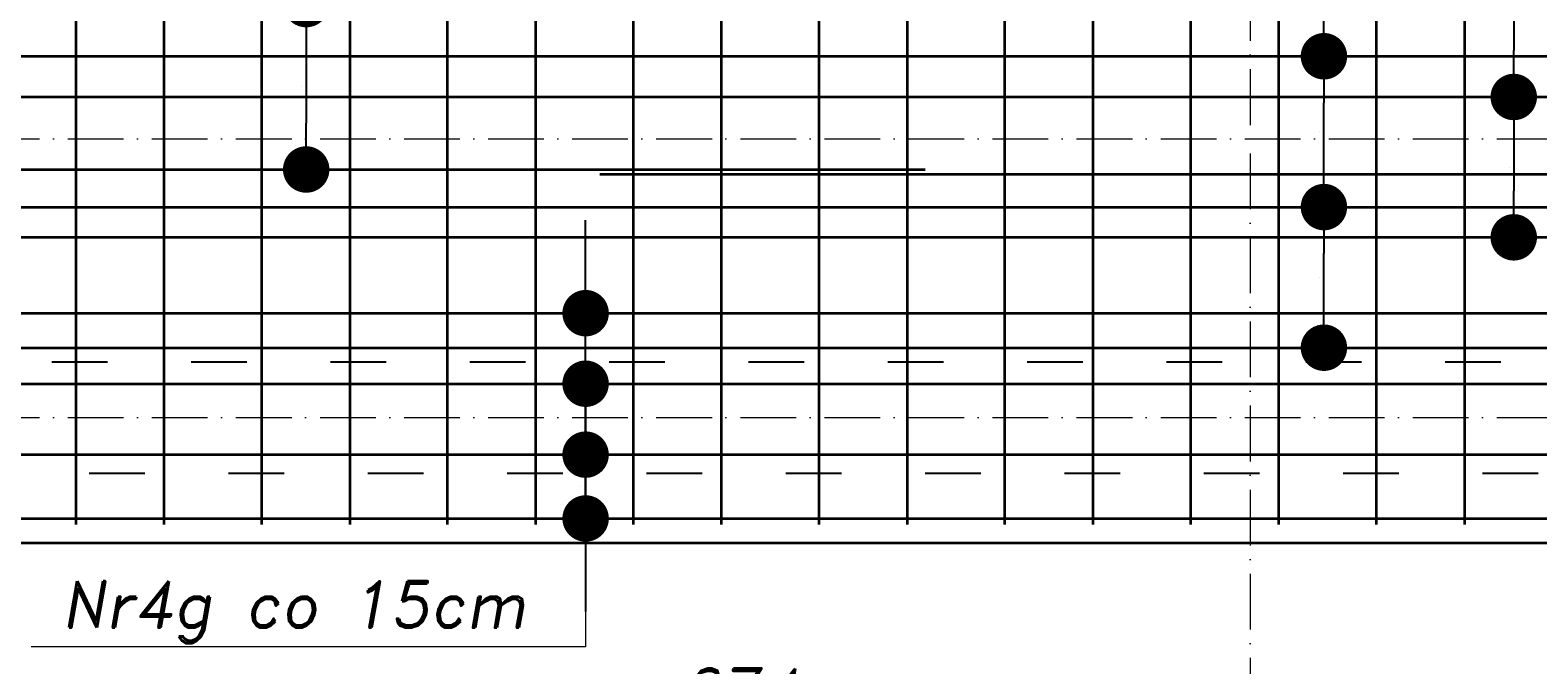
# Model space of a CAD drawing. Header units: millimetres. Extents: x 295948 to 312016, y 6878 to 18016.
# Tile 139 of 252: x 303328 to 303652, y 15596 to 15733. Entities that reach past the tile are written whole.
import ezdxf

# ---------------------------------------------------------------- set-up
doc = ezdxf.new("R2010")
doc.units = ezdxf.units.MM
doc.linetypes.add('ACAD_ISO03W100', pattern=[30, 12, -18])
doc.linetypes.add('ACAD_ISO10W100', pattern=[18, 12, -3, 0, -3])
for name, color, linetype, lineweight in [('konstrukcja', 3, 'Continuous', 35), ('konstrukcja wymiary', 1, 'Continuous', 13), ('opisy', 2, 'Continuous', 18), ('osie', 5, 'ACAD_ISO10W100', 13), ('zbrojenie płyty', 141, 'Continuous', 35)]:
    doc.layers.add(name, color=color, linetype=linetype, lineweight=lineweight)
doc.layers.add('przerywane', color=6, linetype='ACAD_ISO03W100')
doc.styles.add('KONSTRUKCJA', font='romand.shx', dxfattribs={"oblique": 10})
doc.styles.get("Standard").update_dxf_attribs({"font": 'romand.shx', "oblique": 10})
doc.dimstyles.new('150', dxfattribs={"dimtxt": 10, "dimasz": 7, "dimexe": 1.25, "dimexo": 0.625, "dimgap": 3, "dimtad": 1, "dimdec": 0, "dimrnd": 0.5, "dimtxsty": 'KONSTRUKCJA', "dimblk": 'ARCHTICK', "dimcen": 2.5, "dimadec": 0, "dimazin": 0, "dimtfac": 1, "dimtdec": 0, "dimtix": 1, "dimtmove": 0, "dimatfit": 3, "dimfxl": 4, "dimfxlon": 1, "dimarcsym": 0})
doc.dimstyles.new('kropki', dxfattribs={"dimtxt": 0.001, "dimasz": 10, "dimexe": 1.25, "dimexo": 0.625, "dimgap": 1, "dimtad": 1, "dimtxsty": 'Standard', "dimblk": 'DOT', "dimcen": 2.5, "dimadec": 0, "dimazin": 0, "dimtfac": 1, "dimtmove": 0, "dimatfit": 3, "dimfxl": 1, "dimfxlon": 1, "dimarcsym": 0})

# ---------------------------------------------------------------- blocks, each defined once
blk = doc.blocks.new('_Dot')
at = {"color": 0, "linetype": 'ByBlock', "lineweight": -2}
blk.add_line((-0.5, 0), (-1, 0), dxfattribs=at)
at = {"color": 0, "linetype": 'ByBlock', "const_width": 0.5}
blk.add_lwpolyline([(-0.25, 0, 1), (0.25, 0, 1)], format="xyb", close=True, dxfattribs=at)
blk = doc.blocks.new('*D2397')
at = {"layer": 'Defpoints', "color": 0, "transparency": 16777216}
for p in [(303377.56, 15738.24), (303377.56, 15702.63), (303387.19, 15702.63)]:
    blk.add_point(p, dxfattribs=at)
at = {"layer": 'konstrukcja wymiary', "color": 0, "lineweight": -2, "transparency": 16777216}
for p, q in [((303386.19, 15738.24), (303388.44, 15738.24)), ((303387.19, 15728.24), (303387.19, 15712.63)), ((303386.19, 15702.63), (303388.44, 15702.63))]:
    blk.add_line(p, q, dxfattribs=at)
at = {"layer": 'konstrukcja wymiary', "color": 0, "lineweight": -2, "transparency": 16777216, "xscale": 10, "yscale": 10, "zscale": 10}
for p, rotation in [((303387.19, 15738.24), 90), ((303387.19, 15702.63), 270)]:
    blk.add_blockref('_Dot', p, dxfattribs=dict(at, rotation=rotation))
at = {"layer": 'konstrukcja wymiary', "color": 0, "transparency": 16777216, "insert": (303386.19, 15720.44), "char_height": 0.001, "attachment_point": 5, "rotation": 90}
blk.add_mtext('35,61', dxfattribs=at)
blk = doc.blocks.new('*D2501')
at = {"layer": 'Defpoints', "color": 0, "transparency": 16777216}
for p in [(303436.56, 15641.25), (303447.35, 15641.25), (303436.56, 15627.51)]:
    blk.add_point(p, dxfattribs=at)
at = {"layer": 'konstrukcja wymiary', "color": 0, "lineweight": -2, "transparency": 16777216}
for p, q in [((303447.35, 15651.25), (303447.35, 15661.25)), ((303446.35, 15641.25), (303448.6, 15641.25)), ((303447.35, 15627.51), (303447.35, 15641.25)), ((303446.35, 15627.51), (303448.6, 15627.51)), ((303447.35, 15617.51), (303447.35, 15607.51))]:
    blk.add_line(p, q, dxfattribs=at)
at = {"layer": 'konstrukcja wymiary', "color": 0, "lineweight": -2, "transparency": 16777216, "xscale": 10, "yscale": 10, "zscale": 10}
for p, rotation in [((303447.35, 15641.25), 270), ((303447.35, 15627.51), 90)]:
    blk.add_blockref('_Dot', p, dxfattribs=dict(at, rotation=rotation))
at = {"layer": 'konstrukcja wymiary', "color": 0, "transparency": 16777216, "insert": (303446.35, 15634.38), "char_height": 0.001, "attachment_point": 5, "rotation": 90}
blk.add_mtext('13,74', dxfattribs=at)
blk = doc.blocks.new('*D2502')
at = {"layer": 'Defpoints', "color": 0, "transparency": 16777216}
for p in [(303436.56, 15656.52), (303447.35, 15656.52), (303436.56, 15641.25)]:
    blk.add_point(p, dxfattribs=at)
at = {"layer": 'konstrukcja wymiary', "color": 0, "lineweight": -2, "transparency": 16777216}
for p, q in [((303447.35, 15666.52), (303447.35, 15676.52)), ((303446.35, 15656.52), (303448.6, 15656.52)), ((303447.35, 15641.25), (303447.35, 15656.52)), ((303446.35, 15641.25), (303448.6, 15641.25)), ((303447.35, 15631.25), (303447.35, 15621.25))]:
    blk.add_line(p, q, dxfattribs=at)
at = {"layer": 'konstrukcja wymiary', "color": 0, "lineweight": -2, "transparency": 16777216, "xscale": 10, "yscale": 10, "zscale": 10}
for p, rotation in [((303447.35, 15656.52), 270), ((303447.35, 15641.25), 90)]:
    blk.add_blockref('_Dot', p, dxfattribs=dict(at, rotation=rotation))
at = {"layer": 'konstrukcja wymiary', "color": 0, "transparency": 16777216, "insert": (303446.35, 15648.89), "char_height": 0.001, "attachment_point": 5, "rotation": 90}
blk.add_mtext('15,27', dxfattribs=at)
blk = doc.blocks.new('*D2503')
at = {"layer": 'Defpoints', "color": 0, "transparency": 16777216}
for p in [(303436.56, 15671.7), (303447.35, 15671.7), (303436.56, 15656.52)]:
    blk.add_point(p, dxfattribs=at)
at = {"layer": 'konstrukcja wymiary', "color": 0, "lineweight": -2, "transparency": 16777216}
for p, q in [((303447.35, 15681.7), (303447.35, 15691.7)), ((303446.35, 15671.7), (303448.6, 15671.7)), ((303447.35, 15656.52), (303447.35, 15671.7)), ((303446.35, 15656.52), (303448.6, 15656.52)), ((303447.35, 15646.52), (303447.35, 15636.52))]:
    blk.add_line(p, q, dxfattribs=at)
at = {"layer": 'konstrukcja wymiary', "color": 0, "lineweight": -2, "transparency": 16777216, "xscale": 10, "yscale": 10, "zscale": 10}
for p, rotation in [((303447.35, 15671.7), 270), ((303447.35, 15656.52), 90)]:
    blk.add_blockref('_Dot', p, dxfattribs=dict(at, rotation=rotation))
at = {"layer": 'konstrukcja wymiary', "color": 0, "transparency": 16777216, "insert": (303446.35, 15664.11), "char_height": 0.001, "attachment_point": 5, "rotation": 90}
blk.add_mtext('15,18', dxfattribs=at)
blk = doc.blocks.new('*D2366')
at = {"layer": 'Defpoints', "color": 0, "transparency": 16777216}
for p in [(303636.56, 15758.24), (303636.56, 15718.24), (303647.19, 15718.24)]:
    blk.add_point(p, dxfattribs=at)
at = {"layer": 'konstrukcja wymiary', "color": 0, "lineweight": -2, "transparency": 16777216}
for p, q in [((303646.19, 15758.24), (303648.44, 15758.24)), ((303647.19, 15748.24), (303647.19, 15728.24)), ((303646.19, 15718.24), (303648.44, 15718.24))]:
    blk.add_line(p, q, dxfattribs=at)
at = {"layer": 'konstrukcja wymiary', "color": 0, "lineweight": -2, "transparency": 16777216, "xscale": 10, "yscale": 10, "zscale": 10}
for p, rotation in [((303647.19, 15758.24), 90), ((303647.19, 15718.24), 270)]:
    blk.add_blockref('_Dot', p, dxfattribs=dict(at, rotation=rotation))
at = {"layer": 'konstrukcja wymiary', "color": 0, "transparency": 16777216, "insert": (303646.19, 15738.24), "char_height": 0.001, "attachment_point": 5, "rotation": 90}
blk.add_mtext('40', dxfattribs=at)
blk = doc.blocks.new('*D2357')
at = {"layer": 'Defpoints', "color": 0, "transparency": 16777216}
for p in [(303636.56, 15718.24), (303636.56, 15688.03), (303647.19, 15688.03)]:
    blk.add_point(p, dxfattribs=at)
at = {"layer": 'konstrukcja wymiary', "color": 0, "lineweight": -2, "transparency": 16777216}
for p, q in [((303646.19, 15718.24), (303648.44, 15718.24)), ((303647.19, 15708.24), (303647.19, 15698.03)), ((303646.19, 15688.03), (303648.44, 15688.03))]:
    blk.add_line(p, q, dxfattribs=at)
at = {"layer": 'konstrukcja wymiary', "color": 0, "lineweight": -2, "transparency": 16777216, "xscale": 10, "yscale": 10, "zscale": 10}
for p, rotation in [((303647.19, 15718.24), 90), ((303647.19, 15688.03), 270)]:
    blk.add_blockref('_Dot', p, dxfattribs=dict(at, rotation=rotation))
at = {"layer": 'konstrukcja wymiary', "color": 0, "transparency": 16777216, "insert": (303646.19, 15703.14), "char_height": 0.001, "attachment_point": 5, "rotation": 90}
blk.add_mtext('30,21', dxfattribs=at)
blk = doc.blocks.new('_ArchTick')
at = {"color": 0, "linetype": 'ByBlock', "lineweight": 13, "const_width": 0.15}
blk.add_lwpolyline([(-0.5, -0.5), (0.5, 0.5)], dxfattribs=at)
blk = doc.blocks.new('*D2492')
at = {"layer": 'Defpoints', "color": 0, "transparency": 16777216}
for p in [(303143.44, 15622.22), (303817.44, 15622.22), (303817.44, 15582.22)]:
    blk.add_point(p, dxfattribs=at)
at = {"layer": 'konstrukcja wymiary', "color": 0, "lineweight": -2, "transparency": 16777216}
for p, q in [((303143.44, 15586.22), (303143.44, 15580.97)), ((303817.44, 15586.22), (303817.44, 15580.97)), ((303143.44, 15582.22), (303817.44, 15582.22))]:
    blk.add_line(p, q, dxfattribs=at)
at = {"layer": 'konstrukcja wymiary', "color": 0, "lineweight": -2, "transparency": 16777216, "xscale": 7, "yscale": 7, "zscale": 7, "rotation": 180}
blk.add_blockref('_ArchTick', (303143.44, 15582.22), dxfattribs=at)
at = {"layer": 'konstrukcja wymiary', "color": 0, "lineweight": -2, "transparency": 16777216, "xscale": 7, "yscale": 7, "zscale": 7}
blk.add_blockref('_ArchTick', (303817.44, 15582.22), dxfattribs=at)
at = {"layer": 'konstrukcja wymiary', "color": 0, "transparency": 16777216, "insert": (303480.44, 15590.22), "char_height": 10, "attachment_point": 5, "style": 'KONSTRUKCJA'}
blk.add_mtext('674', dxfattribs=at)
blk = doc.blocks.new('*D2657')
at = {"layer": 'Defpoints', "color": 0, "transparency": 16777216}
for p in [(303596.56, 15694.54), (303606.32, 15694.54), (303596.56, 15664.27)]:
    blk.add_point(p, dxfattribs=at)
at = {"layer": 'konstrukcja wymiary', "color": 0, "lineweight": -2, "transparency": 16777216}
for p, q in [((303605.32, 15694.54), (303607.57, 15694.54)), ((303606.32, 15674.27), (303606.32, 15684.54)), ((303605.32, 15664.27), (303607.57, 15664.27))]:
    blk.add_line(p, q, dxfattribs=at)
at = {"layer": 'konstrukcja wymiary', "color": 0, "lineweight": -2, "transparency": 16777216, "xscale": 10, "yscale": 10, "zscale": 10}
for p, rotation in [((303606.32, 15694.54), 90), ((303606.32, 15664.27), 270)]:
    blk.add_blockref('_Dot', p, dxfattribs=dict(at, rotation=rotation))
at = {"layer": 'konstrukcja wymiary', "color": 0, "transparency": 16777216, "insert": (303605.31, 15679.4), "char_height": 0.001, "attachment_point": 5, "rotation": 90}
blk.add_mtext('30,26', dxfattribs=at)
blk = doc.blocks.new('*D2658')
at = {"layer": 'Defpoints', "color": 0, "transparency": 16777216}
for p in [(303596.56, 15727.01), (303606.32, 15727.01), (303596.56, 15694.54)]:
    blk.add_point(p, dxfattribs=at)
at = {"layer": 'konstrukcja wymiary', "color": 0, "lineweight": -2, "transparency": 16777216}
for p, q in [((303605.32, 15727.01), (303607.57, 15727.01)), ((303606.32, 15704.54), (303606.32, 15717.01)), ((303605.32, 15694.54), (303607.57, 15694.54))]:
    blk.add_line(p, q, dxfattribs=at)
at = {"layer": 'konstrukcja wymiary', "color": 0, "lineweight": -2, "transparency": 16777216, "xscale": 10, "yscale": 10, "zscale": 10}
for p, rotation in [((303606.32, 15727.01), 90), ((303606.32, 15694.54), 270)]:
    blk.add_blockref('_Dot', p, dxfattribs=dict(at, rotation=rotation))
at = {"layer": 'konstrukcja wymiary', "color": 0, "transparency": 16777216, "insert": (303605.31, 15710.77), "char_height": 0.001, "attachment_point": 5, "rotation": 90}
blk.add_mtext('32,47', dxfattribs=at)
blk = doc.blocks.new('*D2659')
at = {"layer": 'Defpoints', "color": 0, "transparency": 16777216}
for p in [(303596.56, 15767.35), (303606.32, 15767.35), (303596.56, 15727.01)]:
    blk.add_point(p, dxfattribs=at)
at = {"layer": 'konstrukcja wymiary', "color": 0, "lineweight": -2, "transparency": 16777216}
for p, q in [((303605.32, 15767.35), (303607.57, 15767.35)), ((303606.32, 15737.01), (303606.32, 15757.35)), ((303605.32, 15727.01), (303607.57, 15727.01))]:
    blk.add_line(p, q, dxfattribs=at)
at = {"layer": 'konstrukcja wymiary', "color": 0, "lineweight": -2, "transparency": 16777216, "xscale": 10, "yscale": 10, "zscale": 10}
for p, rotation in [((303606.32, 15767.35), 90), ((303606.32, 15727.01), 270)]:
    blk.add_blockref('_Dot', p, dxfattribs=dict(at, rotation=rotation))
at = {"layer": 'konstrukcja wymiary', "color": 0, "transparency": 16777216, "insert": (303605.31, 15747.18), "char_height": 0.001, "attachment_point": 5, "rotation": 90}
blk.add_mtext('40,34', dxfattribs=at)

msp = doc.modelspace()

# ---------------------------------------------------------------- linework, layer by layer
at = {"layer": 'konstrukcja'}
msp.add_lwpolyline([(303817.44, 15622.224), (303143.44, 15622.224), (303143.44, 16891.224), (304957.44, 16891.224), (304957.44, 15622.224), (304283.44, 15622.224)], dxfattribs=at)
at = {"layer": 'konstrukcja wymiary'}
for p, q in [((303447.353, 15679.202), (303447.353, 15599.898)), ((303447.353, 15599.898), (303327.951, 15599.898))]:
    msp.add_line(p, q, dxfattribs=at)
at = {"layer": 'osie'}
for p, q in [((303590.44, 17045.509), (303590.44, 15571.332)), ((302955.771, 15709.224), (304978.51, 15709.224)), ((302955.771, 15649.224), (304978.51, 15649.224))]:
    msp.add_line(p, q, dxfattribs=at)
at = {"layer": 'przerywane'}
for p, q in [((303182.44, 15661.224), (303778.44, 15661.224)), ((303802.44, 15637.224), (303158.44, 15637.224))]:
    msp.add_line(p, q, dxfattribs=at)
at = {"layer": 'zbrojenie płyty'}
for p, q in [((303356.558, 16626.224), (303356.558, 15626.224)), ((303396.558, 16626.224), (303396.558, 15626.224)), ((303436.558, 16626.224), (303436.558, 15626.224)), ((303476.558, 16626.224), (303476.558, 15626.224)), ((303516.558, 16626.224), (303516.558, 15626.224)), ((303556.558, 16626.224), (303556.558, 15626.224)), ((303596.558, 16626.224), (303596.558, 15626.224)), ((303636.558, 16626.224), (303636.558, 15626.224)), ((303337.558, 15957.224), (303337.558, 15626.224)), ((303377.558, 15957.224), (303377.558, 15626.224)), ((303417.558, 15957.224), (303417.558, 15626.224)), ((303457.558, 15957.224), (303457.558, 15626.224)), ((303497.558, 15957.224), (303497.558, 15626.224)), ((303537.558, 15957.224), (303537.558, 15626.224)), ((303577.558, 15957.224), (303577.558, 15626.224)), ((303617.558, 15957.224), (303617.558, 15626.224)), ((303230.44, 15727.006), (303730.44, 15727.006)), ((303147.44, 15718.243), (303822.132, 15718.243)), ((303147.44, 15702.632), (303520.44, 15702.632)), ((303450.44, 15701.632), (304650.44, 15701.632)), ((303230.44, 15694.535), (303730.44, 15694.535)), ((303147.44, 15688.03), (303822.132, 15688.03)), ((303147.44, 15671.702), (303813.558, 15671.702)), ((303230.44, 15664.275), (303730.44, 15664.275)), ((303147.44, 15656.524), (303813.558, 15656.524)), ((303147.44, 15641.255), (303813.558, 15641.255)), ((303147.44, 15627.512), (303813.558, 15627.512))]:
    msp.add_line(p, q, dxfattribs=at)

# ---------------------------------------------------------------- texts
at = {"layer": 'opisy', "insert": (303384.556, 15607.344), "char_height": 10, "width": 231.49388, "attachment_point": 5}
msp.add_mtext('Nr4g co 15cm', dxfattribs=at)

# ---------------------------------------------------------------- dimensions: what is measured, and where the dimension line sits
at = {"layer": 'konstrukcja wymiary'}
for base, p1, p2, picture, middle in [((303606.315, 15767.346), (303596.558, 15727.006), (303596.558, 15767.346), '*D2659', (303605.315, 15747.176)), ((303647.195, 15718.243), (303636.558, 15758.243), (303636.558, 15718.243), '*D2366', (303646.194, 15738.243)), ((303387.189, 15702.632), (303377.558, 15738.243), (303377.558, 15702.632), '*D2397', (303386.188, 15720.438)), ((303606.315, 15727.006), (303596.558, 15694.535), (303596.558, 15727.006), '*D2658', (303605.315, 15710.771)), ((303647.195, 15688.03), (303636.558, 15718.243), (303636.558, 15688.03), '*D2357', (303646.194, 15703.137)), ((303447.353, 15671.702), (303436.558, 15656.524), (303436.558, 15671.702), '*D2503', (303446.353, 15664.113)), ((303447.353, 15656.524), (303436.558, 15641.255), (303436.558, 15656.524), '*D2502', (303446.353, 15648.889))]:
    dim = msp.add_linear_dim(base=base, p1=p1, p2=p2, angle=90, dimstyle='kropki', override={"dimtmove": 1}, dxfattribs=at)
    dim.commit()
    dim.dimension.update_dxf_attribs({"geometry": picture, "text_midpoint": middle})
for base, p1, p2, picture, middle in [((303606.315, 15694.535), (303596.558, 15664.275), (303596.558, 15694.535), '*D2657', (303605.315, 15679.405)), ((303447.353, 15641.255), (303436.558, 15627.512), (303436.558, 15641.255), '*D2501', (303446.353, 15634.383))]:
    dim = msp.add_linear_dim(base=base, p1=p1, p2=p2, angle=90, dimstyle='kropki', dxfattribs=at)
    dim.commit()
    dim.dimension.update_dxf_attribs({"geometry": picture, "text_midpoint": middle})
dim = msp.add_linear_dim(base=(303817.44, 15582.224), p1=(303143.44, 15622.224), p2=(303817.44, 15622.224), dimstyle='150', override={"dimtmove": 1}, dxfattribs=at)
dim.commit()
dim.dimension.update_dxf_attribs({"geometry": '*D2492', "text_midpoint": (303480.44, 15590.224)})

doc.saveas('drawing.dxf')
